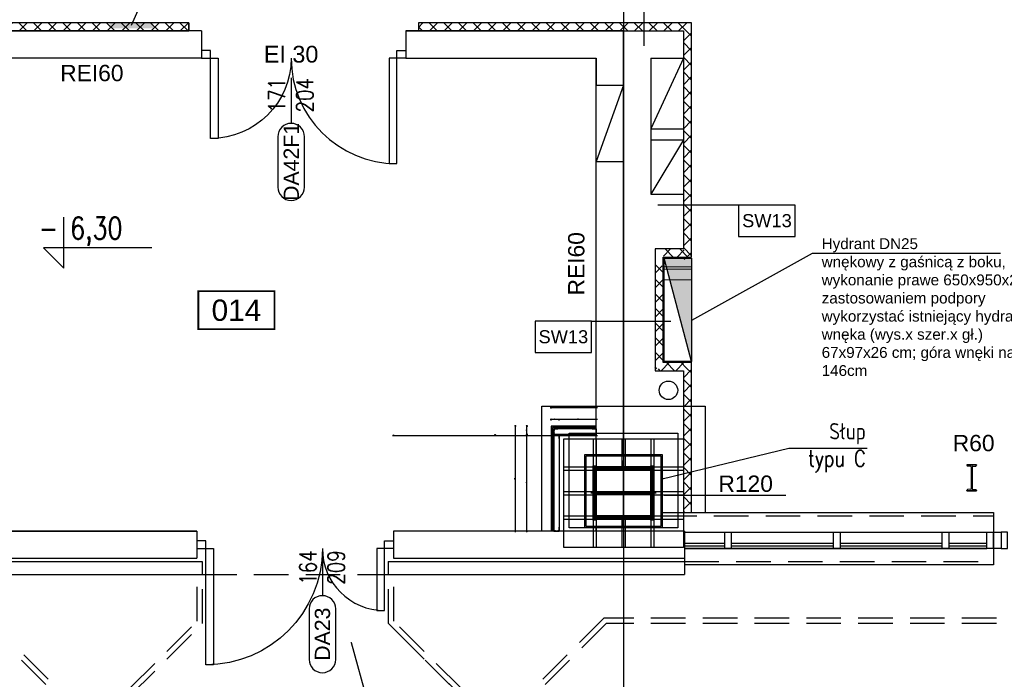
# Model space of a CAD drawing. Header units: centimetres. Extents: x -228435 to 56419, y -89367 to 477256.
# Tile 51 of 53: x -28090 to -19040, y 3287 to 9354. Entities that reach past the tile are written whole.
import ezdxf
from ezdxf.enums import TextEntityAlignment as Align

# ---------------------------------------------------------------- set-up
doc = ezdxf.new("R2010")
doc.units = ezdxf.units.CM
doc.header["$LTSCALE"] = 50
doc.header["$PDMODE"] = 35
doc.header["$PDSIZE"] = 0.1
for name, pattern in [('Kondygnacja -1$0$DASHED', [0.75, 0.5, -0.25]), ('Kondygnacja -1$0$HIDDEN', [9.525, 6.35, -3.175]), ('Osie rzutów$0$DASHDOT2', [12.7, 6.35, -3.175, 0, -3.175])]:
    doc.linetypes.add(name, pattern=pattern)
doc.layers.get('0').update_dxf_attribs({"color": 8})
doc.layers.get('DEFPOINTS').update_dxf_attribs({"color": 8})
for name, color, linetype, lineweight in [('_SP KORYTA', 8, 'Continuous', 25), ('Kondygnacja +0_5$0$ARCH_INFO_WYMIARY', 8, 'Continuous', 9), ('Obudowy i okł. słupów$0$ARCH_WIDOK', 8, 'Continuous', 13)]:
    doc.layers.add(name, color=color, linetype=linetype, lineweight=lineweight)
for name, color, linetype in [('bgde_ opis hydranty', 8, 'Continuous'), ('Kondygnacja  -0_5$0$ARCH_GK', 8, 'Continuous'), ('Kondygnacja -1$0$ARCH_GK', 8, 'Continuous'), ('Kondygnacja -1$0$ARCH_HYDRANTY', 8, 'Continuous'), ('Kondygnacja -1$0$ARCH_INFO_ETYK_DRZWI', 8, 'Continuous'), ('Kondygnacja -1$0$ARCH_INFO_KOTY_WYSOKOŚCIOWE_IST', 8, 'Continuous'), ('Kondygnacja -1$0$ARCH_INFO_ODPORNOŚĆ OGNIOWA', 8, 'Continuous'), ('Kondygnacja -1$0$ARCH_INFO_OPISY', 8, 'Continuous'), ('Kondygnacja -1$0$ARCH_INFO_OPISY_PRZEGRODY', 8, 'Continuous'), ('Kondygnacja -1$0$ARCH_KONSTRUKCJA_NIEWIDOCZNA', 8, 'Continuous'), ('Kondygnacja -1$0$ARCH_MUROWANE_IST', 8, 'Continuous'), ('Kondygnacja -1$0$ARCH_NIEWIDOK_IST', 8, 'Kondygnacja -1$0$HIDDEN'), ('Kondygnacja -1$0$ARCH_PROFILE', 8, 'Continuous'), ('Kondygnacja -1$0$ARCH_PROFILE_IST', 8, 'Continuous'), ('Kondygnacja -1$0$ARCH_SCHODY_IST', 8, 'Continuous'), ('Kondygnacja -1$0$ARCH_STAL_IST', 8, 'Continuous'), ('Kondygnacja -1$0$ARCH_STROP', 8, 'Continuous'), ('Kondygnacja -1$0$ARCH_SZKŁO_IST', 8, 'Continuous'), ('Kondygnacja -1$0$ARCH_SŁUPY', 8, 'Continuous'), ('Kondygnacja -1$0$ARCH_WIDOK_IST', 8, 'Continuous'), ('Kondygnacja -1$0$ARCH_ŚLUSARKA_DRZWI', 8, 'Continuous'), ('Kondygnacja -1$0$ARCH_ŚLUSARKA_OKNA_IST', 8, 'Continuous'), ('Kondygnacja -1$0$ARCH_ŻELBET_IST', 8, 'Continuous'), ('Obudowy i okł. słupów$0$ARCH_PROFILE', 8, 'Continuous'), ('Osie rzutów$0$ARCH_INFO_OSIE_IST', 8, 'Osie rzutów$0$DASHDOT2'), ('Pomieszczenia -1$0$ARCH_INFO_AREA_ETYKIETY_200', 8, 'Continuous')]:
    doc.layers.add(name, color=color, linetype=linetype)
doc.layers.add('Kondygnacja -1$0$ARCH_INWENTARYZACJA_UKRYTA', color=8, linetype='Continuous', plot=False)
doc.layers.add('Kondygnacja -1$0$RYSUNKOWE_NIEDRUK', color=8, linetype='Continuous', lineweight=9, plot=False)
doc.styles.add('Arial', font='ARIAL.TTF')
doc.styles.add('Kondygnacja +0_5$0$Romans', font='Romans.shx', dxfattribs={"width": 0.7})
doc.styles.add('Kondygnacja -1$0$Arial', font='ARIAL.TTF')
doc.styles.add('Kondygnacja -1$0$Romans', font='Romans.shx', dxfattribs={"width": 0.7})
doc.styles.add('Kondygnacja -1$0$ROMANS-50-CM', font='romans.shx', dxfattribs={"width": 0.8, "height": 10})
doc.styles.add('Kondygnacja -1$0$Standard', font='txt')
doc.styles.add('Pomieszczenia -1$0$Arial', font='ARIAL.TTF')
doc.dimstyles.new('Kondygnacja +0_5$0$Wymiary 1-100', dxfattribs={"dimtxt": 12, "dimasz": 10, "dimexe": 5, "dimexo": 0, "dimgap": 4, "dimtad": 1, "dimrnd": 0.5, "dimzin": 12, "dimdsep": 46, "dimtxsty": 'Kondygnacja +0_5$0$Romans', "dimblk": 'Kondygnacja +0_5$0$_Oblique', "dimcen": 10, "dimdle": 10, "dimclrt": 55, "dimazin": 0, "dimtfac": 1, "dimtmove": 1, "dimatfit": 3, "dimfxl": 0, "dimtolj": 1, "dimtzin": 0, "dimarcsym": 0})
doc.dimstyles.new('Kondygnacja -1$0$ISO-25', dxfattribs={"dimtxt": 2.5, "dimasz": 2.5, "dimexe": 1.25, "dimexo": 0.625, "dimtad": 1, "dimtxsty": 'Kondygnacja -1$0$Standard', "dimcen": 2.5, "dimadec": 0, "dimazin": 0, "dimtfac": 1, "dimtmove": 0, "dimatfit": 3, "dimfxl": 0, "dimarcsym": 0})
pattern_1 = [(135, (5000, -9860), (-0.67351921, -0.67351921), [])]

# ---------------------------------------------------------------- blocks, each defined once
blk = doc.blocks.new('Kondygnacja -1$0$T-drzwi_dół-200')
at = {"layer": 'Kondygnacja -1$0$ARCH_INFO_ETYK_DRZWI'}
blk.add_line((0, 0), (0, -60), dxfattribs=at)
blk.add_lwpolyline([(-17.5, -77.5), (-17.5, -143.7, 1), (17.5, -143.7), (17.5, -77.5, 1)], format="xyb", close=True, dxfattribs=at)
at = {"layer": 'Kondygnacja -1$0$ARCH_INFO_ETYK_DRZWI', "style": 'Kondygnacja -1$0$Romans', "width": 0.8}
for tag, p in [('ADS_DRZWI:SZEROKOŚĆ', (-7.9, -23)), ('ADS_DRZWI:WYSOKOŚĆ', (29, -23))]:
    blk.add_attdef(tag, text='', height=22, rotation=90, dxfattribs=at).set_placement(p, align=Align.CENTER)
at = {"layer": 'Kondygnacja -1$0$ARCH_INFO_ETYK_DRZWI', "color": 1, "style": 'Kondygnacja -1$0$Arial'}
blk.add_attdef('ADS_DRZWI:ODPORNOŚĆ_OGNIOWA', text='', height=22, dxfattribs=at).set_placement((-0.1, 13.3), align=Align.BOTTOM_CENTER)
at = {"layer": 'Kondygnacja -1$0$ARCH_INFO_ETYK_DRZWI', "style": 'Kondygnacja -1$0$Arial'}
blk.add_attdef('ADS_DRZWI:SYMBOL', text='', height=20, rotation=90, dxfattribs=at).set_placement((0, -110.6), align=Align.MIDDLE)
blk = doc.blocks.new('Kondygnacja -1$0$_Dot')
at = {"color": 0, "linetype": 'ByBlock', "lineweight": -2}
blk.add_line((-0.5, 0), (-1, 0), dxfattribs=at)
at = {"color": 0, "linetype": 'ByBlock', "const_width": 0.5}
blk.add_lwpolyline([(-0.25, 0, 1), (0.25, 0, 1)], format="xyb", close=True, dxfattribs=at)
blk = doc.blocks.new('Kondygnacja +0_5$0$_Oblique')
at = {"color": 0, "linetype": 'ByBlock', "lineweight": -2}
blk.add_line((-0.5, -0.5), (0.5, 0.5), dxfattribs=at)
blk = doc.blocks.new('*D523')
at = {"layer": 'DEFPOINTS', "color": 0}
for p in [(-22790, 5620), (-22790, 5530.3), (-24652.9, 4650)]:
    blk.add_point(p, dxfattribs=at)
at = {"layer": 'Kondygnacja +0_5$0$ARCH_INFO_WYMIARY', "color": 0, "lineweight": -2}
for p, q in [((-24662.9, 5530.3), (-22780, 5530.3)), ((-24652.9, 5522.3), (-24652.9, 5535.3)), ((-22790, 5538.3), (-22790, 5525.3))]:
    blk.add_line(p, q, dxfattribs=at)
at = {"layer": 'Kondygnacja +0_5$0$ARCH_INFO_WYMIARY', "color": 0, "lineweight": -2, "xscale": 10, "yscale": 10, "zscale": 10, "rotation": 180}
blk.add_blockref('Kondygnacja +0_5$0$_Oblique', (-24652.9, 5530.3), dxfattribs=at)
at = {"layer": 'Kondygnacja +0_5$0$ARCH_INFO_WYMIARY', "color": 0, "lineweight": -2, "xscale": 10, "yscale": 10, "zscale": 10}
blk.add_blockref('Kondygnacja +0_5$0$_Oblique', (-22790, 5530.3), dxfattribs=at)
at = {"layer": 'Kondygnacja +0_5$0$ARCH_INFO_WYMIARY', "color": 55, "insert": (-23721.4, 5534.8), "char_height": 5, "attachment_point": 5, "style": 'Kondygnacja +0_5$0$Romans'}
blk.add_mtext('\\A1;1863', dxfattribs=at)
blk = doc.blocks.new('Kondygnacja -1$0$słup 100x110')
at = {"layer": 'Kondygnacja -1$0$ARCH_SŁUPY', "lineweight": 30}
h = blk.add_hatch(dxfattribs=at)
h.set_pattern_fill('ANSI31', color=256, scale=0.3, angle=90, style=0)
h.set_pattern_definition(pattern_1)
h.paths.add_polyline_path([(25, 25), (25, 28), (-25, 28), (-25, 25)])
h = blk.add_hatch(dxfattribs=at)
h.set_pattern_fill('ANSI31', color=256, scale=0.3, angle=90, style=0)
h.set_pattern_definition(pattern_1)
h.paths.add_polyline_path([(-21, 25), (-24, 25), (-24, -25), (-21, -25)])
h = blk.add_hatch(dxfattribs=at)
h.set_pattern_fill('ANSI31', color=256, scale=0.3, angle=90, style=0)
h.set_pattern_definition(pattern_1)
h.paths.add_polyline_path([(1.5, 25), (-1.5, 25), (-1.5, -25), (1.5, -25)])
h = blk.add_hatch(dxfattribs=at)
h.set_pattern_fill('ANSI31', color=256, scale=0.3, angle=90, style=0)
h.set_pattern_definition(pattern_1)
h.paths.add_polyline_path([(24, 25), (21, 25), (21, -25), (24, -25)])
h = blk.add_hatch(dxfattribs=at)
h.set_pattern_fill('ANSI31', color=256, scale=0.3, angle=90, style=0)
h.set_pattern_definition(pattern_1)
h.paths.add_polyline_path([(25, -28), (25, -25), (-25, -25), (-25, -28)])
at = {"layer": 'Kondygnacja  -0_5$0$ARCH_GK', "color": 230, "linetype": 'Continuous', "lineweight": -3}
for points in [[(-35.5, -35.5), (-35.5, 35.5), (32, 35.5), (32, -35.5)], [(-34.25, -34.25), (-34.25, 34.25), (30.75, 34.25), (30.75, -34.25)]]:
    blk.add_lwpolyline(points, close=True, dxfattribs=at)
at = {"layer": 'Kondygnacja -1$0$ARCH_KONSTRUKCJA_NIEWIDOCZNA'}
blk.add_lwpolyline([(-50, 55), (50, 55), (50, -55), (-50, -55)], close=True, dxfattribs=at)
for points in [[(-24, 28), (-24, 55)], [(-21, 28), (-21, 55)], [(-1.5, 28), (-1.5, 55)], [(1.5, 28), (1.5, 55)], [(21, 28), (21, 55)], [(24, 28), (24, 55)], [(-50, 28), (-25, 28)], [(25, 28), (50, 28)], [(-50, 25), (-25, 25)], [(25, 25), (50, 25)], [(-50, 1.5), (-24, 1.5)], [(24, 1.49), (50, 1.49)], [(-50, -1.5), (-24, -1.5)], [(24, -1.5), (50, -1.5)], [(-50, -25), (-25, -25)], [(25, -25), (50, -25)], [(-50, -28), (-25, -28)], [(-24, -55), (-24, -28)], [(-21, -55), (-21, -28)], [(-1.5, -55), (-1.5, -28)], [(1.5, -55), (1.5, -28)], [(21, -55), (21, -28)], [(24, -55), (24, -28)], [(25, -28), (50, -28)]]:
    blk.add_lwpolyline(points, dxfattribs=at)
at = {"layer": 'Kondygnacja -1$0$ARCH_SŁUPY', "lineweight": 30}
for p, q in [((-1.5, -25), (-1.5, 25)), ((1.5, 25), (1.5, -25))]:
    blk.add_line(p, q, dxfattribs=at)
for points in [[(-25, 25), (-25, 28), (25, 28), (25, 25)], [(-25, -28), (-25, -25), (25, -25), (25, -28)]]:
    blk.add_lwpolyline(points, close=True, dxfattribs=at)
for points in [[(-24, 25), (-24, -25)], [(-21, -25), (-21, 25)], [(21, 25), (21, -25)], [(24, -25), (24, 25)]]:
    blk.add_lwpolyline(points, dxfattribs=at)
blk = doc.blocks.new('Pomieszczenia -1$0$etykieta_numer')
at = {"color": 0, "linetype": 'ByBlock', "const_width": 2.44}
blk.add_lwpolyline([(-50, -50), (-50, 0), (50, 0), (50, -50)], close=True, dxfattribs=at)
at = {"color": 0, "linetype": 'ByBlock', "style": 'Pomieszczenia -1$0$Arial'}
blk.add_attdef('AECAREA:NUMER_LOKALU', text='', height=28, dxfattribs=at).set_placement((0, -25), align=Align.MIDDLE)
blk = doc.blocks.new('A$C6A4F2F99')
at = {"layer": '_SP KORYTA'}
blk.add_hatch(color=256, dxfattribs=at).paths.add_polyline_path([(-2050.14, 204.14), (-2030.14, 204.14), (-2030.14, 201.14), (-2050.14, 201.14)])
blk.add_line((-2040.14, 202.64), (-2010.9, 268.97), dxfattribs=at)
blk = doc.blocks.new('*D953')
at = {"layer": 'DEFPOINTS', "color": 0}
for p in [(-33651, 5615), (8719, 5615), (-33950, 5540)]:
    blk.add_point(p, dxfattribs=at)
at = {"layer": 'Kondygnacja +0_5$0$ARCH_INFO_WYMIARY', "color": 0, "lineweight": -2}
for p, q in [((-33643, 5615), (-33656, 5615)), ((-33651, 5530), (-33651, 5625)), ((-33659, 5540), (-33646, 5540))]:
    blk.add_line(p, q, dxfattribs=at)
at = {"layer": 'Kondygnacja +0_5$0$ARCH_INFO_WYMIARY', "color": 0, "lineweight": -2, "xscale": 10, "yscale": 10, "zscale": 10}
for p, rotation in [((-33651, 5615), 90), ((-33651, 5540), 270)]:
    blk.add_blockref('Kondygnacja +0_5$0$_Oblique', p, dxfattribs=dict(at, rotation=rotation))
at = {"layer": 'Kondygnacja +0_5$0$ARCH_INFO_WYMIARY', "color": 55, "insert": (-33655.5, 5577.5), "char_height": 5, "attachment_point": 5, "rotation": 90, "style": 'Kondygnacja +0_5$0$Romans'}
blk.add_mtext('\\A1;75', dxfattribs=at)
blk = doc.blocks.new('*D954')
at = {"layer": 'DEFPOINTS', "color": 0}
for p in [(-23205, 5784.285151), (-23205, 5615), (-22790, 5615)]:
    blk.add_point(p, dxfattribs=at)
at = {"layer": 'Kondygnacja +0_5$0$ARCH_INFO_WYMIARY', "color": 0, "lineweight": -2}
for p, q in [((-22780, 5784.285151), (-23215, 5784.285151)), ((-23205, 5776.285151), (-23205, 5789.285151)), ((-22790, 5776.285151), (-22790, 5789.285151))]:
    blk.add_line(p, q, dxfattribs=at)
at = {"layer": 'Kondygnacja +0_5$0$ARCH_INFO_WYMIARY', "color": 0, "lineweight": -2, "xscale": 10, "yscale": 10, "zscale": 10, "rotation": 180}
blk.add_blockref('Kondygnacja +0_5$0$_Oblique', (-23205, 5784.285151), dxfattribs=at)
at = {"layer": 'Kondygnacja +0_5$0$ARCH_INFO_WYMIARY', "color": 0, "lineweight": -2, "xscale": 10, "yscale": 10, "zscale": 10}
blk.add_blockref('Kondygnacja +0_5$0$_Oblique', (-22790, 5784.285151), dxfattribs=at)
at = {"layer": 'Kondygnacja +0_5$0$ARCH_INFO_WYMIARY', "color": 55, "insert": (-22997.5, 5788.785151), "char_height": 5, "attachment_point": 5, "style": 'Kondygnacja +0_5$0$Romans'}
blk.add_mtext('\\A1;415', dxfattribs=at)
blk = doc.blocks.new('*D955')
at = {"layer": 'DEFPOINTS', "color": 0}
for p in [(-23130, 5675.1), (-23130, 5540), (-22790, 5540)]:
    blk.add_point(p, dxfattribs=at)
at = {"layer": 'Kondygnacja +0_5$0$ARCH_INFO_WYMIARY', "color": 0, "lineweight": -2}
for p, q in [((-22780, 5675.1), (-23140, 5675.1)), ((-23130, 5667.1), (-23130, 5680.1)), ((-22790, 5667.1), (-22790, 5680.1))]:
    blk.add_line(p, q, dxfattribs=at)
at = {"layer": 'Kondygnacja +0_5$0$ARCH_INFO_WYMIARY', "color": 0, "lineweight": -2, "xscale": 10, "yscale": 10, "zscale": 10, "rotation": 180}
blk.add_blockref('Kondygnacja +0_5$0$_Oblique', (-23130, 5675.1), dxfattribs=at)
at = {"layer": 'Kondygnacja +0_5$0$ARCH_INFO_WYMIARY', "color": 0, "lineweight": -2, "xscale": 10, "yscale": 10, "zscale": 10}
blk.add_blockref('Kondygnacja +0_5$0$_Oblique', (-22790, 5675.1), dxfattribs=at)
at = {"layer": 'Kondygnacja +0_5$0$ARCH_INFO_WYMIARY', "color": 55, "insert": (-22960, 5679.6), "char_height": 5, "attachment_point": 5, "style": 'Kondygnacja +0_5$0$Romans'}
blk.add_mtext('\\A1;340', dxfattribs=at)
blk = doc.blocks.new('*D956')
at = {"layer": 'DEFPOINTS', "color": 0}
for p in [(-23205, 5675.1), (-23205, 5540), (-23130, 5540)]:
    blk.add_point(p, dxfattribs=at)
at = {"layer": 'Kondygnacja +0_5$0$ARCH_INFO_WYMIARY', "color": 0, "lineweight": -2}
for p, q in [((-23120, 5675.1), (-23215, 5675.1)), ((-23205, 5667.1), (-23205, 5680.1)), ((-23130, 5667.1), (-23130, 5680.1))]:
    blk.add_line(p, q, dxfattribs=at)
at = {"layer": 'Kondygnacja +0_5$0$ARCH_INFO_WYMIARY', "color": 0, "lineweight": -2, "xscale": 10, "yscale": 10, "zscale": 10, "rotation": 180}
blk.add_blockref('Kondygnacja +0_5$0$_Oblique', (-23205, 5675.1), dxfattribs=at)
at = {"layer": 'Kondygnacja +0_5$0$ARCH_INFO_WYMIARY', "color": 0, "lineweight": -2, "xscale": 10, "yscale": 10, "zscale": 10}
blk.add_blockref('Kondygnacja +0_5$0$_Oblique', (-23130, 5675.1), dxfattribs=at)
at = {"layer": 'Kondygnacja +0_5$0$ARCH_INFO_WYMIARY', "color": 55, "insert": (-23170.3, 5679.6), "char_height": 5, "attachment_point": 5, "style": 'Kondygnacja +0_5$0$Romans'}
blk.add_mtext('\\A1;75', dxfattribs=at)
blk = doc.blocks.new('*D957')
at = {"layer": 'DEFPOINTS', "color": 0}
for p in [(-23205, 5615), (-23534.7, 4650), (-23205, 4650)]:
    blk.add_point(p, dxfattribs=at)
at = {"layer": 'Kondygnacja +0_5$0$ARCH_INFO_WYMIARY', "color": 0, "lineweight": -2}
for p, q in [((-23526.7, 5615), (-23539.7, 5615)), ((-23534.7, 5625), (-23534.7, 4640)), ((-23526.7, 4650), (-23539.7, 4650))]:
    blk.add_line(p, q, dxfattribs=at)
at = {"layer": 'Kondygnacja +0_5$0$ARCH_INFO_WYMIARY', "color": 0, "lineweight": -2, "xscale": 10, "yscale": 10, "zscale": 10}
for p, rotation in [((-23534.7, 5615), 90), ((-23534.7, 4650), 270)]:
    blk.add_blockref('Kondygnacja +0_5$0$_Oblique', p, dxfattribs=dict(at, rotation=rotation))
at = {"layer": 'Kondygnacja +0_5$0$ARCH_INFO_WYMIARY', "color": 55, "insert": (-23539.2, 5132.5), "char_height": 5, "attachment_point": 5, "rotation": 90, "style": 'Kondygnacja +0_5$0$Romans'}
blk.add_mtext('\\A1;965', dxfattribs=at)
blk = doc.blocks.new('*D958')
at = {"layer": 'DEFPOINTS', "color": 0}
for p in [(-23429, 5540), (-23130, 5540), (-23205, 4650)]:
    blk.add_point(p, dxfattribs=at)
at = {"layer": 'Kondygnacja +0_5$0$ARCH_INFO_WYMIARY', "color": 0, "lineweight": -2}
for p, q in [((-23421, 5540), (-23434, 5540)), ((-23429, 4640), (-23429, 5550)), ((-23421, 4650), (-23434, 4650))]:
    blk.add_line(p, q, dxfattribs=at)
at = {"layer": 'Kondygnacja +0_5$0$ARCH_INFO_WYMIARY', "color": 0, "lineweight": -2, "xscale": 10, "yscale": 10, "zscale": 10}
for p, rotation in [((-23429, 5540), 90), ((-23429, 4650), 270)]:
    blk.add_blockref('Kondygnacja +0_5$0$_Oblique', p, dxfattribs=dict(at, rotation=rotation))
at = {"layer": 'Kondygnacja +0_5$0$ARCH_INFO_WYMIARY', "color": 55, "insert": (-23433.5, 5095), "char_height": 5, "attachment_point": 5, "rotation": 90, "style": 'Kondygnacja +0_5$0$Romans'}
blk.add_mtext('\\A1;890', dxfattribs=at)
blk = doc.blocks.new('*D959')
at = {"layer": 'DEFPOINTS', "color": 0}
for p in [(-23429, 5615), (-23130, 5615), (-23130, 5540)]:
    blk.add_point(p, dxfattribs=at)
at = {"layer": 'Kondygnacja +0_5$0$ARCH_INFO_WYMIARY', "color": 0, "lineweight": -2}
for p, q in [((-23421, 5615), (-23434, 5615)), ((-23429, 5530), (-23429, 5625)), ((-23421, 5540), (-23434, 5540))]:
    blk.add_line(p, q, dxfattribs=at)
at = {"layer": 'Kondygnacja +0_5$0$ARCH_INFO_WYMIARY', "color": 0, "lineweight": -2, "xscale": 10, "yscale": 10, "zscale": 10}
for p, rotation in [((-23429, 5615), 90), ((-23429, 5540), 270)]:
    blk.add_blockref('Kondygnacja +0_5$0$_Oblique', p, dxfattribs=dict(at, rotation=rotation))
at = {"layer": 'Kondygnacja +0_5$0$ARCH_INFO_WYMIARY', "color": 55, "insert": (-23433.5, 5577.5), "char_height": 5, "attachment_point": 5, "rotation": 90, "style": 'Kondygnacja +0_5$0$Romans'}
blk.add_mtext('\\A1;75', dxfattribs=at)
blk = doc.blocks.new('Osie rzutów')
at = {"layer": 'Osie rzutów$0$ARCH_INFO_OSIE_IST', "ltscale": 10}
for p, q in [((9860, 12510), (9860, 4623.26)), ((9860, 4970), (9860, 5030)), ((4436.04, 5000), (15156.54, 5000)), ((9890, 5000), (9830, 5000))]:
    blk.add_line(p, q, dxfattribs=at)

msp = doc.modelspace()

# ---------------------------------------------------------------- hatches: boundary and pattern name
at = {"layer": 'Kondygnacja -1$0$ARCH_GK', "linetype": 'Continuous', "lineweight": -3}
h = msp.add_hatch(dxfattribs=at)
h.set_pattern_fill('ANSI37', color=256, scale=30, angle=-360, style=0)
h.set_pattern_definition([(45, (-121140, -45000), (-67.35192, 67.35192), []), (135, (-121140, -45000), (-67.35192, -67.35192), [])])
h.paths.add_polyline_path([(-21990, 9250), (-21915, 9325), (-24425.681, 9325), (-24425.681, 9250)], flags=0)
h.paths.add_polyline_path([(-26535.557, 9250), (-26535.557, 9325), (-35165, 9325), (-35090, 9250)], flags=0)
h = msp.add_hatch(dxfattribs=at)
h.set_pattern_fill('ANSI37', color=256, scale=30, angle=-360, style=0)
h.set_pattern_definition([(45, (-121140, -45000), (-67.35192, 67.35192), []), (135, (-121140, -45000), (-67.35192, -67.35192), [])])
h.paths.add_polyline_path([(-21915, 9325), (-21990, 9250), (-21990, 7155), (-21915, 7080)], flags=0)
h = msp.add_hatch(dxfattribs=at)
h.set_pattern_fill('ANSI37', color=256, scale=30, angle=-360, style=0)
h.set_pattern_definition([(45, (-121140, -44910), (-67.35192, 67.35192), []), (135, (-121140, -44910), (-67.35192, -67.35192), [])])
h.paths.add_polyline_path([(-21915, 7170), (-21990, 7245), (-22240, 7245), (-22165, 7170)], flags=0)
h = msp.add_hatch(dxfattribs=at)
h.set_pattern_fill('ANSI37', color=256, scale=30, angle=-360, style=0)
h.set_pattern_definition([(45, (-121150, -45000), (-67.35192, 67.35192), []), (135, (-121150, -45000), (-67.35192, -67.35192), [])])
h.paths.add_polyline_path([(-22175, 7080), (-22250, 7155), (-22250, 6125), (-22175, 6200)], flags=0)
h = msp.add_hatch(dxfattribs=at)
h.set_pattern_fill('ANSI37', color=256, scale=30, angle=-360, style=0)
h.set_pattern_definition([(45, (-121140, -45000), (-67.35192, 67.35192), []), (135, (-121140, -45000), (-67.35192, -67.35192), [])])
h.paths.add_polyline_path([(-21990, 6125), (-21915, 6200), (-22165, 6200), (-22240, 6125)], flags=0)
h = msp.add_hatch(dxfattribs=at)
h.set_pattern_fill('ANSI37', color=256, scale=30, angle=-360, style=0)
h.set_pattern_definition([(45, (-121140, -45000), (-67.35192, 67.35192), []), (135, (-121140, -45000), (-67.35192, -67.35192), [])])
h.paths.add_polyline_path([(-21915, 6200), (-21990, 6125), (-21990, 4820), (-21915, 4820)], flags=0)
at = {"layer": 'Kondygnacja -1$0$ARCH_HYDRANTY'}
msp.add_hatch(color=256, dxfattribs=at).paths.add_polyline_path([(-21915, 6210), (-22165, 7160), (-21915, 7160)])
at = {"layer": 'Obudowy i okł. słupów$0$ARCH_WIDOK'}
h = msp.add_hatch(dxfattribs=at)
h.set_pattern_fill('AR-SAND', color=256, scale=0.1, style=0)
h.set_pattern_definition([(142.5, (64060, -45000), (0.16000313, 4.89413237), [0, -3.8608, 0, -4.318, 0, -4.1275]), (172.5, (64060, -45000), (-4.49523283, 7.168251), [0, -2.0828, 0, -3.4798, 0, -1.3335]), (212.5, (64063.124, -45000), (-7.9099237, 0.01437185), [0, -1.27, 0, -4.572, 0, -5.969]), (222.5, (64063.124, -45000), (-7.63556452, 2.22929323), [0, -0.635, 0, -2.9972, 0, -3.429])])
h.paths.add_polyline_path([(-23180, 5590), (-23205, 5590), (-23205, 4650), (-23180, 4650)])
h.paths.add_polyline_path([(-22790, 5590), (-23205, 5590), (-23205, 5615), (-22790, 5615)])

# ---------------------------------------------------------------- linework, layer by layer
at = {"layer": 'bgde_ opis hydranty', "ltscale": 1.5}
msp.add_line((-19074.385, 7203.178), (-20806.364, 7203.178), dxfattribs=at)
msp.add_lwpolyline([(-19074.385, 7203.178), (-20806.364, 7203.178), (-21915, 6588.227)], dxfattribs=at)
at = {"layer": 'Kondygnacja -1$0$ARCH_GK', "linetype": 'Continuous', "lineweight": -3}
for p, q in [((-26535.557, 9325), (-35165, 9325)), ((-26535.557, 9250), (-26535.557, 9325)), ((-26535.557, 9325), (-26535.557, 9250)), ((-21915, 9325), (-24425.681, 9325)), ((-24425.681, 9325), (-24425.681, 9250)), ((-24425.681, 9325), (-24425.681, 9250)), ((-21915, 7170), (-21915, 9325)), ((-35090, 9250), (-26535.557, 9250)), ((-24425.681, 9250), (-21990, 9250)), ((-21990, 9250), (-21990, 7245)), ((-21990, 7245), (-22250, 7245)), ((-22250, 7245), (-22250, 6125)), ((-22175, 7170), (-21915, 7170)), ((-22175, 6200), (-22175, 7170)), ((-21915, 6200), (-22175, 6200)), ((-21915, 4820), (-21915, 6200)), ((-22250, 6125), (-21990, 6125)), ((-21990, 6125), (-21990, 4820)), ((-21990, 4820), (-21915, 4820))]:
    msp.add_line(p, q, dxfattribs=at)
for points in [[(-22790, 5615), (-23205, 5615), (-23205, 4650)], [(-22790, 5615), (-23205, 5615), (-23205, 4650)], [(-22790, 5602.5), (-23192.5, 5602.5), (-23192.5, 4650)], [(-22790, 5602.5), (-23192.5, 5602.5), (-23192.5, 4650)], [(-22790, 5590), (-23180, 5590), (-23180, 4650)], [(-22790, 5590), (-23180, 5590), (-23180, 4650)]]:
    msp.add_lwpolyline(points, dxfattribs=at)
at = {"layer": 'Kondygnacja -1$0$ARCH_HYDRANTY'}
for points in [[(-21915, 6210), (-22165, 7160), (-21915, 7160)], [(-21915, 7160), (-21915, 6210), (-22165, 6210), (-22165, 7160)]]:
    msp.add_lwpolyline(points, close=True, dxfattribs=at)
at = {"layer": 'Kondygnacja -1$0$ARCH_INFO_KOTY_WYSOKOŚCIOWE_IST'}
msp.add_lwpolyline([(-26874.602, 7256.174), (-27871.785, 7256.174), (-27684.285, 7068.674), (-27684.285, 7537.108)], dxfattribs=at)
at = {"layer": 'Kondygnacja -1$0$ARCH_INFO_OPISY_PRZEGRODY'}
for points in [[(-22352.123, 10187.498), (-22352.123, 9114.57)], [(-21481.659, 7648.571), (-22224.618, 7648.571)], [(-22832.888, 6580.842), (-22105.876, 6580.842)]]:
    msp.add_lwpolyline(points, dxfattribs=at)
for points in [[(-21481.659, 7360.571), (-20961.659, 7360.571), (-20961.659, 7648.571), (-21481.659, 7648.571), (-21481.659, 7360.571)], [(-23352.888, 6292.842), (-22832.888, 6292.842), (-22832.888, 6580.842), (-23352.888, 6580.842), (-23352.888, 6292.842)]]:
    msp.add_lwpolyline(points, close=True, dxfattribs=at)
at = {"layer": 'Kondygnacja -1$0$ARCH_INWENTARYZACJA_UKRYTA'}
msp.add_lwpolyline([(-23290, 4650), (-23290, 5800), (-21790, 5800), (-21790, 4820)], dxfattribs=at)
msp.add_lwpolyline([(-22040, 4680), (-23040, 4680), (-23040, 5550), (-22040, 5550)], close=True, dxfattribs=at)
at = {"layer": 'Kondygnacja -1$0$ARCH_MUROWANE_IST', "ltscale": 4}
for p, q in [((-35100, 4370), (-26412.883, 4370)), ((-24702.883, 4370), (-21980, 4370)), ((-35100, 4250), (-26412.883, 4250)), ((-24702.883, 4250), (-21980, 4250))]:
    msp.add_line(p, q, dxfattribs=at)
for points in [[(-26412.883, 4370), (-26412.883, 4250)], [(-24702.883, 4370), (-24702.883, 4250)]]:
    msp.add_lwpolyline(points, dxfattribs=at)
at = {"layer": 'Kondygnacja -1$0$ARCH_NIEWIDOK_IST'}
msp.add_line((-24700, 3800), (-23700, 2800), dxfattribs=at)
for points in [[(-22185, 4790), (-19140, 4790)], [(-21980, 4370), (-19140, 4370)], [(-39925.355, 3800), (-28410, 3799.984), (-27410, 2799.984), (-26410, 3799.984), (-26410, 4250)], [(-39925.355, 3850), (-28389.289, 3849.984), (-27410, 2870.695), (-26460, 3820.695), (-26460, 4250)], [(-26412.883, 4250), (-24702.883, 4250)], [(-10540, 3800.015), (-22700, 3799.984), (-23700, 2799.984), (-24700, 3799.984), (-24700, 4250)], [(-10540, 3850), (-22720.711, 3849.984), (-23700, 2870.695), (-24650, 3820.695), (-24650, 4250)]]:
    msp.add_lwpolyline(points, dxfattribs=at)
at = {"layer": 'Kondygnacja -1$0$ARCH_PROFILE'}
msp.add_lwpolyline([(-19070, 4640), (-19070, 4490), (-19140, 4490), (-19140, 4640), (-19070, 4640)], dxfattribs=at)
at = {"layer": 'Kondygnacja -1$0$ARCH_PROFILE_IST'}
for points in [[(-21550, 4490), (-21610, 4490), (-21610, 4640), (-21550, 4640)], [(-20550, 4490), (-20610, 4490), (-20610, 4640), (-20550, 4640)], [(-19550, 4490), (-19610, 4490), (-19610, 4640), (-19550, 4640)], [(-19140, 4490), (-19200, 4490), (-19200, 4640), (-19140, 4640)]]:
    msp.add_lwpolyline(points, close=True, dxfattribs=at)
at = {"layer": 'Kondygnacja -1$0$ARCH_SCHODY_IST'}
msp.add_circle((-22126.974, 5945), 85, dxfattribs=at)
at = {"layer": 'Kondygnacja -1$0$ARCH_STAL_IST'}
for p, q in [((-19295, 5260), (-19385, 5260)), ((-19385, 5260), (-19385, 5256.2)), ((-19385, 5260), (-19295, 5260)), ((-19295, 5256.2), (-19295, 5260)), ((-19295, 5260), (-19295, 5256.2)), ((-19348.2, 5244.236), (-19377.5, 5248.7)), ((-19343.7, 5239.736), (-19343.7, 5040.264)), ((-19336.3, 5239.736), (-19336.3, 5040.264)), ((-19331.8, 5244.236), (-19302.5, 5248.7)), ((-19343.7, 5140), (-19336.3, 5140)), ((-19385, 5020), (-19385, 5023.8)), ((-19295, 5020), (-19385, 5020)), ((-19385, 5020), (-19295, 5020)), ((-19348.2, 5035.764), (-19377.5, 5031.3)), ((-19331.8, 5035.764), (-19302.5, 5031.3)), ((-19295, 5023.8), (-19295, 5020)), ((-19295, 5020), (-19295, 5023.8))]:
    msp.add_line(p, q, dxfattribs=at)
for centre, radius, start, end in [((-19377.5, 5256.2), 7.5, 180, 270), ((-19302.5, 5256.2), 7.5, 270, 0), ((-19302.5, 5256.2), 7.5, 270, 0), ((-19348.2, 5239.736), 4.5, 0, 90), ((-19331.8, 5239.736), 4.5, 90, 180), ((-19377.5, 5023.8), 7.5, 90, 180), ((-19348.2, 5040.264), 4.5, 270, 0), ((-19331.8, 5040.264), 4.5, 180, 270), ((-19302.5, 5023.8), 7.5, 0, 90), ((-19302.5, 5023.8), 7.5, 0, 90)]:
    msp.add_arc(centre, radius, start, end, dxfattribs=at)
at = {"layer": 'Kondygnacja -1$0$ARCH_SZKŁO_IST'}
for points in [[(-21980, 4540), (-21610, 4540)], [(-21550, 4540), (-20610, 4540)], [(-20550, 4540), (-19610, 4540)], [(-19550, 4540), (-19200, 4540)], [(-21980, 4515), (-21610, 4515)], [(-21550, 4515), (-20610, 4515)], [(-20550, 4515), (-19610, 4515)], [(-19550, 4515), (-19200, 4515)]]:
    msp.add_lwpolyline(points, dxfattribs=at)
at = {"layer": 'Kondygnacja -1$0$ARCH_WIDOK_IST'}
msp.add_lwpolyline([(-22185, 4820), (-19140, 4820), (-19140, 4340), (-21980, 4340)], dxfattribs=at)
at = {"layer": 'Kondygnacja -1$0$ARCH_ŚLUSARKA_DRZWI', "linetype": 'Continuous', "lineweight": -3}
for points in [[(-26335, 9070), (-26420, 9070), (-26420, 9000), (-26335, 9000)], [(-24625, 9070), (-24540, 9070), (-24540, 9000), (-24625, 9000)], [(-26335, 9000), (-26265, 9000), (-26265, 8260), (-26335, 8260)], [(-24625, 9000), (-24695, 9000), (-24695, 8030), (-24625, 8030)], [(-19010, 4640), (-19070, 4640), (-19070, 4490), (-19010, 4490)], [(-26377.883, 4560), (-26462.883, 4560), (-26462.883, 4490), (-26377.883, 4490)], [(-24737.883, 4560), (-24652.883, 4560), (-24652.883, 4490), (-24737.883, 4490)], [(-26377.883, 4490), (-26307.883, 4490), (-26307.883, 3420), (-26377.883, 3420)], [(-24737.883, 4490), (-24807.883, 4490), (-24807.883, 3920), (-24737.883, 3920)]]:
    msp.add_lwpolyline(points, close=True, dxfattribs=at)
at = {"layer": 'Kondygnacja -1$0$ARCH_ŚLUSARKA_DRZWI', "linetype": 'Continuous', "lineweight": -3, "extrusion": (0, 0, -1)}
for centre, radius in [((26335, 9000), 740), ((26377.883, 4490), 1070)]:
    msp.add_arc(centre, radius, 180, 270, dxfattribs=at)
at = {"layer": 'Kondygnacja -1$0$ARCH_ŚLUSARKA_DRZWI', "linetype": 'Continuous', "lineweight": -3}
for centre, radius in [((-24625, 9000), 970), ((-24737.883, 4490), 570)]:
    msp.add_arc(centre, radius, 180, 270, dxfattribs=at)
at = {"layer": 'Kondygnacja -1$0$ARCH_ŚLUSARKA_OKNA_IST'}
msp.add_line((-19100, 4490), (-21980, 4490), dxfattribs=at)
for points in [[(-21980, 4640), (-19200, 4640)], [(-21980, 4490), (-19200, 4490)]]:
    msp.add_lwpolyline(points, dxfattribs=at)
at = {"layer": 'Kondygnacja -1$0$ARCH_ŻELBET_IST', "ltscale": 4}
for p, q in [((-26420, 9250), (-34540, 9250)), ((-26420, 9250), (-26420, 9000)), ((-24540, 9250.001), (-24540, 9000.001)), ((-24540, 9250.001), (-22540, 9250)), ((-22540, 9250), (-24540, 9250)), ((-22540, 5355), (-22540, 9250)), ((-26420, 9000), (-28340, 9000)), ((-24540, 9000.001), (-22790, 9000)), ((-22790, 9000), (-22790, 8750)), ((-22790, 5355), (-22790, 9000)), ((-22290, 9000), (-21990, 9000)), ((-22290, 9000), (-22290, 7750)), ((-21990, 9000), (-22290, 8350)), ((-22790, 8750), (-22540, 8750)), ((-22540, 8750), (-22790, 8050)), ((-22290, 8350), (-21990, 8350)), ((-22290, 8250), (-21990, 8250)), ((-21990, 8250), (-22290, 7750)), ((-22790, 8050), (-22540, 8050)), ((-22290, 7750), (-21990, 7750)), ((-26462.883, 4650), (-28340, 4650)), ((-28340, 4650), (-26462.883, 4650)), ((-26462.883, 4650), (-26462.883, 4400)), ((-24652.883, 4650), (-24652.883, 4400)), ((-21980, 4650), (-24652.883, 4650)), ((-22790, 4650), (-22790, 4700)), ((-22290, 4700), (-22290, 4650)), ((-21980, 4650), (-21980, 4250)), ((-35100, 4400), (-26462.883, 4400)), ((-24652.883, 4400), (-21980, 4400))]:
    msp.add_line(p, q, dxfattribs=at)
at = {"layer": 'Kondygnacja -1$0$RYSUNKOWE_NIEDRUK', "linetype": 'Kondygnacja -1$0$DASHED', "ltscale": 10}
for p, q in [((-21915, 7060), (-22165, 7060)), ((-21915, 6960), (-21915, 7060))]:
    msp.add_line(p, q, dxfattribs=at)
at = {"layer": 'Kondygnacja -1$0$RYSUNKOWE_NIEDRUK'}
msp.add_line((-21915, 6960), (-22165, 6960), dxfattribs=at)
at = {"layer": 'Kondygnacja -1$0$RYSUNKOWE_NIEDRUK', "linetype": 'Kondygnacja -1$0$DASHED', "ltscale": 10}
for points in [[(-21915, 7060), (-21915, 7080), (-22165, 7080), (-22165, 7080), (-22165, 6960)], [(-21915, 6220), (-21915, 6200), (-22165, 6200), (-22165, 6200), (-22165, 6220)]]:
    msp.add_lwpolyline(points, dxfattribs=at)
at = {"layer": 'Obudowy i okł. słupów$0$ARCH_PROFILE'}
for points in [[(-23179.854, 5574.146), (-23179, 5575), (-23179, 5580), (-23180, 5581), (-23180, 5590), (-23142.75, 5590, -1), (-23142.75, 5589.5), (-23179.5, 5589.5), (-23179.5, 5581.207), (-23178.5, 5580.207), (-23178.5, 5574.793), (-23179.5, 5573.793), (-23179.5, 5556.207), (-23178.5, 5555.207), (-23178.5, 5549.793), (-23179.5, 5548.793), (-23179.5, 5540.5), (-23142.75, 5540.5, -1), (-23142.75, 5540), (-23180, 5540), (-23180, 5549), (-23179, 5550), (-23179, 5555), (-23179.854, 5555.854)], [(-23145.854, 5539.854), (-23145, 5539), (-23140, 5539), (-23139, 5540), (-23130, 5540), (-23130, 5502.75, -1), (-23130.5, 5502.75), (-23130.5, 5539.5), (-23138.793, 5539.5), (-23139.793, 5538.5), (-23145.207, 5538.5), (-23146.207, 5539.5), (-23163.793, 5539.5), (-23164.793, 5538.5), (-23170.207, 5538.5), (-23171.207, 5539.5), (-23179.5, 5539.5), (-23179.5, 5502.75, -1), (-23180, 5502.75), (-23180, 5540), (-23171, 5540), (-23170, 5539), (-23165, 5539), (-23164.146, 5539.854)], [(-22790.146, 5574.146), (-22791, 5575), (-22791, 5580), (-22790, 5581), (-22790, 5590), (-22827.25, 5590, 1), (-22827.25, 5589.5), (-22790.5, 5589.5), (-22790.5, 5581.207), (-22791.5, 5580.207), (-22791.5, 5574.793), (-22790.5, 5573.793), (-22790.5, 5556.207), (-22791.5, 5555.207), (-22791.5, 5549.793), (-22790.5, 5548.793), (-22790.5, 5540.5), (-22827.25, 5540.5, 1), (-22827.25, 5540), (-22790, 5540), (-22790, 5549), (-22791, 5550), (-22791, 5555), (-22790.146, 5555.854)], [(-23145.854, 4650.146), (-23145, 4651), (-23140, 4651), (-23139, 4650), (-23130, 4650), (-23130, 4687.25, 1), (-23130.5, 4687.25), (-23130.5, 4650.5), (-23138.793, 4650.5), (-23139.793, 4651.5), (-23145.207, 4651.5), (-23146.207, 4650.5), (-23163.793, 4650.5), (-23164.793, 4651.5), (-23170.207, 4651.5), (-23171.207, 4650.5), (-23179.5, 4650.5), (-23179.5, 4687.25, 1), (-23180, 4687.25), (-23180, 4650), (-23171, 4650), (-23170, 4651), (-23165, 4651), (-23164.146, 4650.146)]]:
    msp.add_lwpolyline(points, format="xyb", close=True, dxfattribs=at)
msp.add_lwpolyline([(-22790, 5540), (-23130, 5540), (-23130, 4650)], dxfattribs=at)

# ---------------------------------------------------------------- block references
at = {"xscale": 10, "yscale": 10, "zscale": 10, "rotation": 270}
msp.add_blockref('Kondygnacja -1$0$słup 100x110', (-22540, 5000), dxfattribs=at)
at = {"layer": '_SP KORYTA', "lineweight": 30, "xscale": 20, "yscale": 20, "zscale": 20}
msp.add_blockref('A$C6A4F2F99', (13740, 5250), dxfattribs=at)
at = {"layer": 'Kondygnacja -1$0$ARCH_STROP', "linetype": 'Continuous', "lineweight": -3, "xscale": 7, "yscale": 7, "zscale": 7}
msp.add_blockref('Kondygnacja -1$0$T-drzwi_dół-200', (-25595, 8820.016), dxfattribs=at).add_auto_attribs({'ADS_DRZWI:ODPORNOŚĆ_OGNIOWA': 'EI 30', 'ADS_DRZWI:WYSOKOŚĆ': '204', 'ADS_DRZWI:SZEROKOŚĆ': '171', 'ADS_DRZWI:SYMBOL': 'DA42F1'})
at = {"layer": 'Kondygnacja -1$0$ARCH_STROP', "linetype": 'Continuous', "lineweight": -3}
ref = msp.add_blockref('Kondygnacja -1$0$T-drzwi_dół-200', (-25307.715, 4476.153), dxfattribs=dict(at, xscale=7, yscale=7, zscale=7))
ref.add_attrib('ADS_DRZWI:WYSOKOŚĆ', '209', dxfattribs={"layer": 'Kondygnacja -1$0$ARCH_INFO_ETYK_DRZWI', "height": 154, "rotation": 90, "style": 'Kondygnacja -1$0$Romans', "width": 0.8}).set_placement((-25104.715, 4315.153), align=Align.CENTER)
ref.add_attrib('ADS_DRZWI:SZEROKOŚĆ', '164', dxfattribs={"layer": 'Kondygnacja -1$0$ARCH_INFO_ETYK_DRZWI', "height": 154, "rotation": 90, "style": 'Kondygnacja -1$0$Romans', "width": 0.8}).set_placement((-25363.087, 4315.153), align=Align.CENTER)
ref.add_attrib('ADS_DRZWI:SYMBOL', 'DA23', dxfattribs={"layer": 'Kondygnacja -1$0$ARCH_INFO_ETYK_DRZWI', "height": 140, "rotation": 90, "style": 'Kondygnacja -1$0$Arial'}).set_placement((-25307.715, 3702.034), align=Align.MIDDLE)
at = {"layer": 'Osie rzutów$0$ARCH_INFO_OSIE_IST', "xscale": 10, "yscale": 10, "zscale": 10}
msp.add_blockref('Osie rzutów', (-121140, -45000), dxfattribs=at)
at = {"layer": 'Pomieszczenia -1$0$ARCH_INFO_AREA_ETYKIETY_200', "linetype": 'Continuous', "lineweight": -3}
ref = msp.add_blockref('Pomieszczenia -1$0$etykieta_numer', (-26097.902, 6856.827, 6300), dxfattribs=dict(at, xscale=7, yscale=7, zscale=10))
ref.add_attrib('AECAREA:NUMBER', '014', dxfattribs={"layer": '0', "color": 0, "linetype": 'ByBlock', "height": 196, "style": 'Pomieszczenia -1$0$Arial'}).set_placement((-26097.902, 6681.827, 6300), align=Align.MIDDLE)

# ---------------------------------------------------------------- texts
at = {"layer": 'bgde_ opis hydranty', "ltscale": 1.5, "insert": (-20718.589, 7343.754, 9417), "char_height": 100, "width": 2113.35202, "attachment_point": 1, "style": 'Arial'}
msp.add_mtext('Hydrant DN25^Jwnękowy z gaśnicą z boku, wykonanie prawe 650x950x250 z zastosowaniem podpory wykorzystać istniejący hydrant ;\\Pwnęka (wys.x szer.x gł.) 67x97x26 cm; góra wnęki na wys. 146cm', dxfattribs=at)
at = {"layer": 'Kondygnacja -1$0$ARCH_INFO_KOTY_WYSOKOŚCIOWE_IST', "insert": (-27913.495, 7405.803), "char_height": 200, "width": 976.18926, "attachment_point": 4, "line_spacing_factor": 0.9, "style": 'Kondygnacja -1$0$ROMANS-50-CM'}
msp.add_mtext('- 6,30', dxfattribs=at)
at = {"layer": 'Kondygnacja -1$0$ARCH_INFO_ODPORNOŚĆ OGNIOWA', "char_height": 150, "width": 533.32525, "attachment_point": 5, "style": 'Kondygnacja -1$0$Arial'}
for s, insert in [('REI60', (-27426.678, 8862.161)), ('\\PR60', (-19321.706, 5583.785)), ('\\PR120', (-21417.345, 5210.114))]:
    msp.add_mtext(s, dxfattribs=dict(at, insert=insert))
at = {"layer": 'Kondygnacja -1$0$ARCH_INFO_ODPORNOŚĆ OGNIOWA', "insert": (-22973.503, 7108.64), "char_height": 150, "width": 533.32525, "attachment_point": 5, "rotation": 90, "style": 'Kondygnacja -1$0$Arial'}
msp.add_mtext('REI60', dxfattribs=at)
at = {"layer": 'Kondygnacja -1$0$ARCH_INFO_OPISY', "insert": (-20312.855, 5643.392), "char_height": 150, "width": 6265.3268, "attachment_point": 3, "style": 'Kondygnacja -1$0$ROMANS-50-CM'}
msp.add_mtext('Słup\\Ptypu C', dxfattribs=at)
at = {"layer": 'Kondygnacja -1$0$ARCH_INFO_OPISY_PRZEGRODY', "char_height": 120, "width": 520, "attachment_point": 5, "style": 'Kondygnacja -1$0$Arial'}
for insert in [(-21221.659, 7504.571), (-23092.888, 6436.842)]:
    msp.add_mtext('SW13', dxfattribs=dict(at, insert=insert))

# ---------------------------------------------------------------- dimensions: what is measured, and where the dimension line sits
at = {"layer": 'Kondygnacja +0_5$0$ARCH_INFO_WYMIARY'}
for base, p1, p2, angle, picture, middle in [((-23205, 5784.285), (-22790, 5615), (-23205, 5615), 180, '*D954', (-22997.5, 5788.785)), ((-23534.715, 4650), (-23205, 5615), (-23205, 4650), 90, '*D957', (-23539.215, 5132.5)), ((-23130, 5675.144), (-22790, 5540), (-23130, 5540), 180, '*D955', (-22960, 5679.644)), ((-23429.016, 5540), (-23205, 4650), (-23130, 5540), 90, '*D958', (-23433.516, 5095))]:
    dim = msp.add_linear_dim(base=base, p1=p1, p2=p2, angle=angle, dimstyle='Kondygnacja +0_5$0$Wymiary 1-100', override={"dimtxt": 5, "dimgap": 2}, dxfattribs=at)
    dim.commit()
    dim.dimension.update_dxf_attribs({"geometry": picture, "text_midpoint": middle})
for base, p1, p2, angle, picture, middle in [((-33650.984, 5615), (-33950, 5540), (8719, 5615), 90, '*D953', (-33650.984, 5577.5)), ((-23429.016, 5615), (-23130, 5540), (-23130, 5615), 90, '*D959', (-23429.016, 5577.5)), ((-23205, 5675.144), (-23130, 5540), (-23205, 5540), 180, '*D956', (-23170.263, 5675.144))]:
    dim = msp.add_linear_dim(base=base, p1=p1, p2=p2, angle=angle, dimstyle='Kondygnacja +0_5$0$Wymiary 1-100', override={"dimtxt": 5, "dimgap": 2}, dxfattribs=at)
    dim.commit()
    dim.dimension.update_dxf_attribs({"geometry": picture, "text_midpoint": middle, "dimtype": 160})
dim = msp.add_linear_dim(base=(-22790, 5530.264), p1=(-24652.883, 4650), p2=(-22790, 5620), dimstyle='Kondygnacja +0_5$0$Wymiary 1-100', override={"dimtxt": 5, "dimgap": 2}, dxfattribs=at)
dim.commit()
dim.dimension.update_dxf_attribs({"geometry": '*D523', "text_midpoint": (-23721.441, 5534.764)})

# ---------------------------------------------------------------- leaders
at = {"layer": 'Kondygnacja -1$0$ARCH_INFO_ODPORNOŚĆ OGNIOWA'}
msp.add_leader([(-22165.547, 4979.745), (-21793.057, 4979.745), (-21049.579, 4979.745)], dimstyle='Kondygnacja -1$0$ISO-25', override={"dimscale": 5, "dimasz": 2, "dimtad": 0, "dimldrblk": 'Kondygnacja -1$0$_Dot'}, dxfattribs=at)
at = {"layer": 'Kondygnacja -1$0$ARCH_INFO_OPISY'}
for points in [[(-22185, 5131.753), (-21020.899, 5414.249), (-20300.367, 5414.249)], [(-25043.167, 3626.526), (-24481.686, 1593.921), (-20620.358, 1593.921)]]:
    msp.add_leader(points, dimstyle='Kondygnacja -1$0$ISO-25', override={"dimscale": 5, "dimasz": 2, "dimtad": 0, "dimldrblk": 'Kondygnacja -1$0$_Dot'}, dxfattribs=at)

doc.saveas('drawing.dxf')
